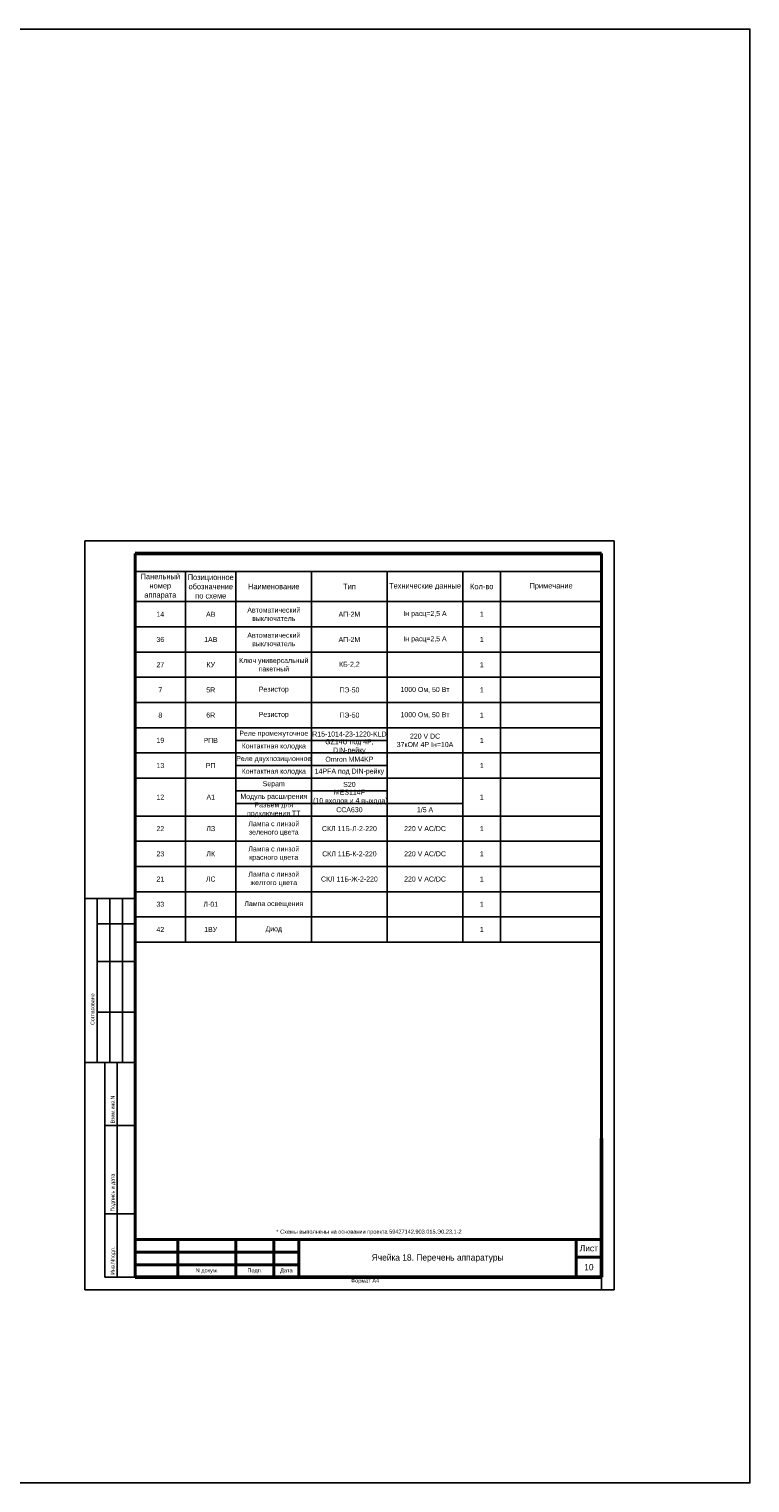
# Model space of a CAD drawing. Header units: millimetres. Extents: x 7700 to 12777, y -2533 to 2568.
# Tile 57 of 74: x 11561 to 11847, y -224 to 352. Entities that reach past the tile are written whole.
import ezdxf

# ---------------------------------------------------------------- set-up
doc = ezdxf.new("R2010")
doc.units = ezdxf.units.MM
doc.layers.add('основная 0.5', color=7, linetype='Continuous', lineweight=50)
doc.styles.add('SIMPLEX', font='txt', dxfattribs={"height": 5})

msp = doc.modelspace()

# ---------------------------------------------------------------- linework, layer by layer
for p, q in [((11793.46, 149.18), (11583.46, 149.18)), ((11583.46, 149.18), (11583.46, -147.82)), ((11793.46, -147.82), (11793.46, 149.18)), ((11603.46, 137.09), (11623.46, 137.09)), ((11623.46, 137.09), (11643.46, 137.09)), ((11623.46, 137.09), (11623.46, 125.09)), ((11643.46, 137.09), (11673.46, 137.09)), ((11643.46, 137.09), (11643.46, 125.09)), ((11673.46, 137.09), (11673.46, 125.09)), ((11673.46, 137.09), (11703.46, 137.09)), ((11703.46, 137.09), (11733.46, 137.09)), ((11703.46, 137.09), (11703.46, 125.09)), ((11733.46, 137.09), (11748.46, 137.09)), ((11733.46, 137.09), (11733.46, 125.09)), ((11748.46, 137.09), (11788.46, 137.09)), ((11748.46, 137.09), (11748.46, 125.09)), ((11603.46, 125.09), (11788.46, 125.09)), ((11603.46, 125.09), (11623.46, 125.09)), ((11623.46, 125.09), (11643.46, 125.09)), ((11623.46, 125.09), (11623.46, 115.09)), ((11643.46, 125.09), (11673.46, 125.09)), ((11643.46, 125.09), (11643.46, 115.09)), ((11673.46, 125.09), (11673.46, 115.09)), ((11673.46, 125.09), (11703.46, 125.09)), ((11703.46, 125.09), (11733.46, 125.09)), ((11703.46, 125.09), (11703.46, 115.09)), ((11733.46, 125.09), (11748.46, 125.09)), ((11733.46, 125.09), (11733.46, 115.09)), ((11748.46, 125.09), (11788.46, 125.09)), ((11748.46, 125.09), (11748.46, 115.09)), ((11603.46, 115.09), (11643.46, 115.09)), ((11603.46, 115.09), (11788.46, 115.09)), ((11623.46, 115.09), (11623.46, 105.09)), ((11643.46, 115.09), (11643.46, 105.09)), ((11673.46, 115.09), (11788.46, 115.09)), ((11673.46, 115.09), (11673.46, 105.09)), ((11703.46, 115.09), (11703.46, 105.09)), ((11733.46, 115.09), (11733.46, 105.09)), ((11748.46, 115.09), (11748.46, 105.09)), ((11603.46, 105.09), (11643.46, 105.09)), ((11603.46, 105.09), (11788.46, 105.09)), ((11623.46, 105.09), (11623.46, 95.09)), ((11643.46, 105.09), (11643.46, 95.09)), ((11643.46, 105.09), (11673.46, 105.09)), ((11673.46, 105.09), (11788.46, 105.09)), ((11673.46, 105.09), (11673.46, 95.09)), ((11703.46, 105.09), (11703.46, 95.09)), ((11733.46, 105.09), (11733.46, 95.09)), ((11748.46, 105.09), (11748.46, 95.09)), ((11603.46, 95.09), (11788.46, 95.09)), ((11623.46, 95.09), (11623.46, 85.09)), ((11643.46, 95.09), (11643.46, 85.09)), ((11673.46, 95.09), (11673.46, 85.09)), ((11703.46, 95.09), (11703.46, 85.09)), ((11733.46, 95.09), (11733.46, 85.09)), ((11748.46, 95.09), (11748.46, 85.09)), ((11603.46, 85.09), (11788.46, 85.09)), ((11623.46, 85.09), (11623.46, 75.09)), ((11643.46, 85.09), (11643.46, 75.09)), ((11673.46, 85.09), (11673.46, 75.09)), ((11703.46, 85.09), (11703.46, 75.09)), ((11733.46, 85.09), (11733.46, 75.09)), ((11748.46, 85.09), (11748.46, 75.09)), ((11603.46, 75.09), (11788.46, 75.09)), ((11623.46, 75.09), (11623.46, 65.09)), ((11643.46, 75.09), (11643.46, 65.09)), ((11673.46, 75.09), (11673.46, 65.09)), ((11703.46, 75.09), (11703.46, 65.09)), ((11733.46, 75.09), (11733.46, 65.09)), ((11748.46, 75.09), (11748.46, 65.09)), ((11643.46, 70.09), (11703.46, 70.09)), ((11603.46, 65.09), (11788.46, 65.09)), ((11623.46, 65.09), (11623.46, 55.09)), ((11643.46, 65.09), (11643.46, 55.09)), ((11673.46, 65.09), (11673.46, 55.09)), ((11703.46, 65.09), (11703.46, -9.91)), ((11733.46, 65.09), (11733.46, 55.09)), ((11748.46, 65.09), (11748.46, 55.09)), ((11643.46, 60.09), (11703.46, 60.09)), ((11603.46, 55.09), (11788.46, 55.09)), ((11623.46, 55.09), (11623.46, 40.09)), ((11643.46, 55.09), (11643.46, 40.09)), ((11673.46, 55.09), (11673.46, 40.09)), ((11733.46, 55.09), (11733.46, 14.93)), ((11748.46, 55.09), (11748.46, 12)), ((11643.46, 50.09), (11703.46, 50.09)), ((11643.46, 45.09), (11733.46, 45.09)), ((11603.46, 40.09), (11788.46, 40.09)), ((11623.46, 40.09), (11623.46, 30.09)), ((11643.46, 40.09), (11643.46, 30.09)), ((11673.46, 40.09), (11673.46, 30.09)), ((11733.46, 40.09), (11733.46, 30.09)), ((11748.46, 40.09), (11748.46, 30.09)), ((11603.46, 30.09), (11788.46, 30.09)), ((11623.46, 30.09), (11623.46, 20.09)), ((11643.46, 30.09), (11643.46, 20.09)), ((11673.46, 30.09), (11673.46, 20.09)), ((11733.46, 30.09), (11733.46, 20.09)), ((11748.46, 30.09), (11748.46, 20.09)), ((11603.46, 20.09), (11788.46, 20.09)), ((11623.46, 20.09), (11623.46, 10.09)), ((11643.46, 20.09), (11643.46, 10.09)), ((11673.46, 20.09), (11673.46, 10.09)), ((11733.46, 20.09), (11733.46, 10.09)), ((11748.46, 20.09), (11748.46, 10.09)), ((11603.46, 7.37), (11583.46, 7.37)), ((11588.46, -57.63), (11588.46, 7.37)), ((11593.46, -57.63), (11593.46, 7.37)), ((11598.46, -57.63), (11598.46, 7.37)), ((11603.46, 10.09), (11788.46, 10.09)), ((11623.46, 10.09), (11623.46, 0.09)), ((11643.46, 10.09), (11643.46, 0.09)), ((11673.46, 10.09), (11673.46, 0.09)), ((11733.46, 10.09), (11733.46, 0.09)), ((11748.46, 10.09), (11748.46, 0.09)), ((11603.46, 0.09), (11788.46, 0.09)), ((11623.46, 0.09), (11623.46, -9.91)), ((11643.46, 0.09), (11643.46, -9.91)), ((11673.46, 0.09), (11673.46, -9.91)), ((11733.46, 0.09), (11733.46, -9.91)), ((11748.46, 0.09), (11748.46, -9.91)), ((11588.46, -2.63), (11603.46, -2.63)), ((11603.46, -9.91), (11788.46, -9.91)), ((11588.46, -17.63), (11603.46, -17.63)), ((11588.46, -37.63), (11603.46, -37.63)), ((11583.46, -57.63), (11603.46, -57.63)), ((11591.46, -142.82), (11591.46, -57.63)), ((11596.34, -142.82), (11596.34, -57.63)), ((11591.46, -82.63), (11603.46, -82.63)), ((11591.46, -117.63), (11603.46, -117.63)), ((11591.46, -142.82), (11603.46, -142.82)), ((11788.46, -147.82), (11788.46, -142.82)), ((11583.46, -147.82), (11793.46, -147.82))]:
    msp.add_line(p, q)
at = {"lineweight": 40}
for p, q in [((11788.46, 144.18), (11788.46, -142.82)), ((11603.46, -127.83), (11668.46, -127.83)), ((11778.46, -127.82), (11778.46, -142.82)), ((11603.46, -132.83), (11668.46, -132.83)), ((11603.46, -137.83), (11668.46, -137.83)), ((11778.46, -134.82), (11788.46, -134.82)), ((11603.46, -142.82), (11788.46, -142.82))]:
    msp.add_line(p, q, dxfattribs=at)
at = {"color": 2}
msp.add_lwpolyline([(7699.67, 352.14), (11847.35, 352.14), (11847.35, -224.35), (7699.67, -224.35)], close=True, dxfattribs=at)
at = {"layer": 'основная 0.5', "lineweight": 40}
for p, q in [((11603.46, -142.82), (11603.46, 144.18)), ((11620.46, -142.82), (11620.46, -127.83)), ((11643.46, -142.82), (11643.46, -127.83)), ((11658.46, -142.82), (11658.46, -127.83)), ((11668.46, -142.82), (11668.46, -127.82)), ((11668.46, -127.82), (11788.46, -127.82))]:
    msp.add_line(p, q, dxfattribs=at)
at = {"layer": 'основная 0.5', "color": 0}
for p, q in [((11603.46, 144.18), (11788.46, 144.18)), ((11788.46, -142.82), (11788.46, -87.82)), ((11603.46, -142.82), (11788.46, -142.82))]:
    msp.add_line(p, q, dxfattribs=at)

# ---------------------------------------------------------------- texts
at = {"linetype": 'Continuous', "style": 'SIMPLEX'}
for s, p in [('Согласовано', (11587.29, -42.76)), ('Взам.инв.N', (11595.29, -81.76)), ('Подпись и дата', (11595.29, -116.76)), ('Инв.Nподл.', (11595.29, -141.76))]:
    msp.add_text(s, height=1.5, rotation=90, dxfattribs=at).set_placement(p)
at = {"attachment_point": 5, "style": 'SIMPLEX'}
for s, insert, char_height, width in [('Панельный номер аппарата', (11613.46, 131.09), 2.2, 20), ('Позиционное обозначение по схеме', (11633.46, 131.09), 2.2, 20), ('Технические данные', (11718.46, 131.09), 2.2, 30), ('Наименование', (11658.46, 131.09), 2.2, 30), ('Тип', (11688.46, 131.09), 2.2, 30), ('Кол-во', (11740.96, 131.09), 2.2, 15), ('Примечание', (11768.46, 131.09), 2.2, 40), ('14', (11613.46, 120.09), 2, 20), ('АВ', (11633.46, 120.09), 2, 20), ('Автоматический выключатель ', (11658.46, 120.09), 2, 30), ('АП-2М', (11688.46, 120.09), 2, 30), ('Iн расц=2,5 А', (11718.46, 120.09), 2, 30), ('1', (11740.96, 120.09), 2, 15), ('36', (11613.46, 110.09), 2, 20), ('1АВ', (11633.46, 110.09), 2, 20), ('Автоматический выключатель', (11658.46, 110.09), 2, 30), ('АП-2М', (11688.46, 110.09), 2, 30), ('Iн расц=2,5 А', (11718.46, 110.09), 2, 30), ('1', (11740.96, 110.09), 2, 15), ('27', (11613.46, 100.09), 2, 20), ('КУ', (11633.46, 100.09), 2, 20), ('Ключ универсальный пакетный ', (11658.46, 100.09), 2, 30), ('КБ-2,2', (11688.46, 100.09), 2, 30), ('1', (11740.96, 100.09), 2, 15), ('7', (11613.46, 90.09), 2, 20), ('5R', (11633.46, 90.09), 2, 20), ('Резистор', (11658.46, 90.09), 2, 30), ('ПЭ-50', (11688.46, 90.09), 2, 30), ('\\pt24;1000 Ом, 50 Вт', (11718.46, 90.09), 2, 30), ('1', (11740.96, 90.09), 2, 15), ('8', (11613.46, 80.09), 2, 20), ('6R', (11633.46, 80.09), 2, 20), ('Резистор', (11658.46, 80.09), 2, 30), ('ПЭ-50', (11688.46, 80.09), 2, 30), ('\\pt24;1000 Ом, 50 Вт', (11718.46, 80.09), 2, 30), ('1', (11740.96, 80.09), 2, 15), ('19', (11613.46, 70.09), 2, 20), ('РПВ', (11633.46, 70.09), 2, 20), ('Реле промежуточное', (11658.46, 72.59), 2, 30), ('R15-1014-23-1220-KLD', (11688.46, 72.59), 2, 30), ('GZ14U под 4Р, DIN-рейку', (11688.46, 67.59), 2, 30), ('220 V DC\\P37кОМ 4Р Iн=10А', (11718.46, 70.09), 2, 30), ('1', (11740.96, 70.09), 2, 15), ('Контактная колодка', (11658.46, 67.59), 2, 30), ('Реле двухпозиционное ', (11658.46, 62.59), 2, 30), ('Omron MM4KP', (11688.46, 62.59), 2, 30), ('13', (11613.46, 60.09), 2, 20), ('РП', (11633.46, 60.09), 2, 20), ('Контактная колодка', (11658.46, 57.59), 2, 30), ('14PFA под DIN-рейку', (11688.46, 57.59), 2, 30), ('1', (11740.96, 60.09), 2, 15), ('Sepam  ', (11658.46, 52.59), 2, 30), ('S20', (11688.46, 52.59), 2, 30), ('12', (11613.46, 47.59), 2, 20), ('A1', (11633.46, 47.59), 2, 20), ('Модуль расширения ', (11658.46, 47.59), 2, 30), ('MES114F\\P (10 входов и 4 выхода)', (11688.46, 47.59), 2, 30), ('1', (11740.96, 47.59), 2, 15), ('Разъем для подключения ТТ', (11658.46, 42.59), 2, 30), ('CCA630', (11688.46, 42.59), 2, 30), ('1/5 А', (11718.46, 42.59), 2, 30), ('22', (11613.46, 35.09), 2, 20), ('ЛЗ', (11633.46, 35.09), 2, 20), ('Лампа с линзой зеленого цвета', (11658.46, 35.09), 2, 30), ('СКЛ 11Б-Л-2-220', (11688.46, 35.09), 2, 30), ('220 V АС/DC', (11718.46, 35.09), 2, 30), ('1', (11740.96, 35.09), 2, 15), ('23', (11613.46, 25.09), 2, 20), ('ЛК', (11633.46, 25.09), 2, 20), ('Лампа с линзой красного цвета', (11658.46, 25.09), 2, 30), ('СКЛ 11Б-К-2-220', (11688.46, 25.09), 2, 30), ('220 V АС/DC', (11718.46, 25.09), 2, 30), ('1', (11740.96, 25.09), 2, 15), ('Лампа с линзой желтого цвета', (11658.46, 15.09), 2, 30), ('21', (11613.46, 15.09), 2, 20), ('ЛС', (11633.46, 15.09), 2, 20), ('СКЛ 11Б-Ж-2-220', (11688.46, 15.09), 2, 30), ('220 V АС/DC', (11718.46, 15.09), 2, 30), ('1', (11740.96, 15.09), 2, 15), ('33', (11613.46, 5.09), 2, 20), ('Л-01', (11633.46, 5.09), 2, 20), ('Лампа освещения', (11658.46, 5.09), 2, 30), ('1', (11740.96, 5.09), 2, 15), ('42', (11613.46, -4.91), 2, 20), ('1ВУ', (11633.46, -4.91), 2, 20), ('Диод', (11658.46, -4.91), 2, 30), ('1', (11740.96, -4.91), 2, 15)]:
    msp.add_mtext(s, dxfattribs=dict(at, insert=insert, char_height=char_height, width=width))
at = {"lineweight": 35, "attachment_point": 5, "line_spacing_factor": 0.8, "style": 'SIMPLEX'}
for s, insert, char_height, width in [('\\pi-4.8,l6.4,t6.4;*^IСхемы выполнены на основании проекта 59427142.903.015.Э0.23.1-2', (11695.43, -124.95), 1.6, 185), ('Лист', (11783.46, -131.32), 2.5, 10), ('Ячейка 18. Перечень аппаратуры', (11723.46, -135.32), 2.5, 110), ('10', (11783.46, -138.82), 2.5, 10), ('N докум.', (11631.96, -140.32), 1.6, 23), ('Подп.', (11650.96, -140.32), 1.6, 15), ('Дата', (11663.46, -140.32), 1.6, 10)]:
    msp.add_mtext(s, dxfattribs=dict(at, insert=insert, char_height=char_height, width=width))
at = {"lineweight": 30, "insert": (11689.06, -143.35), "char_height": 1.6, "attachment_point": 1, "style": 'SIMPLEX'}
msp.add_mtext_dynamic_manual_height_columns('Формат А4', width=45.8537, gutter_width=12.5, heights=[0], dxfattribs=at)

doc.saveas('drawing.dxf')
